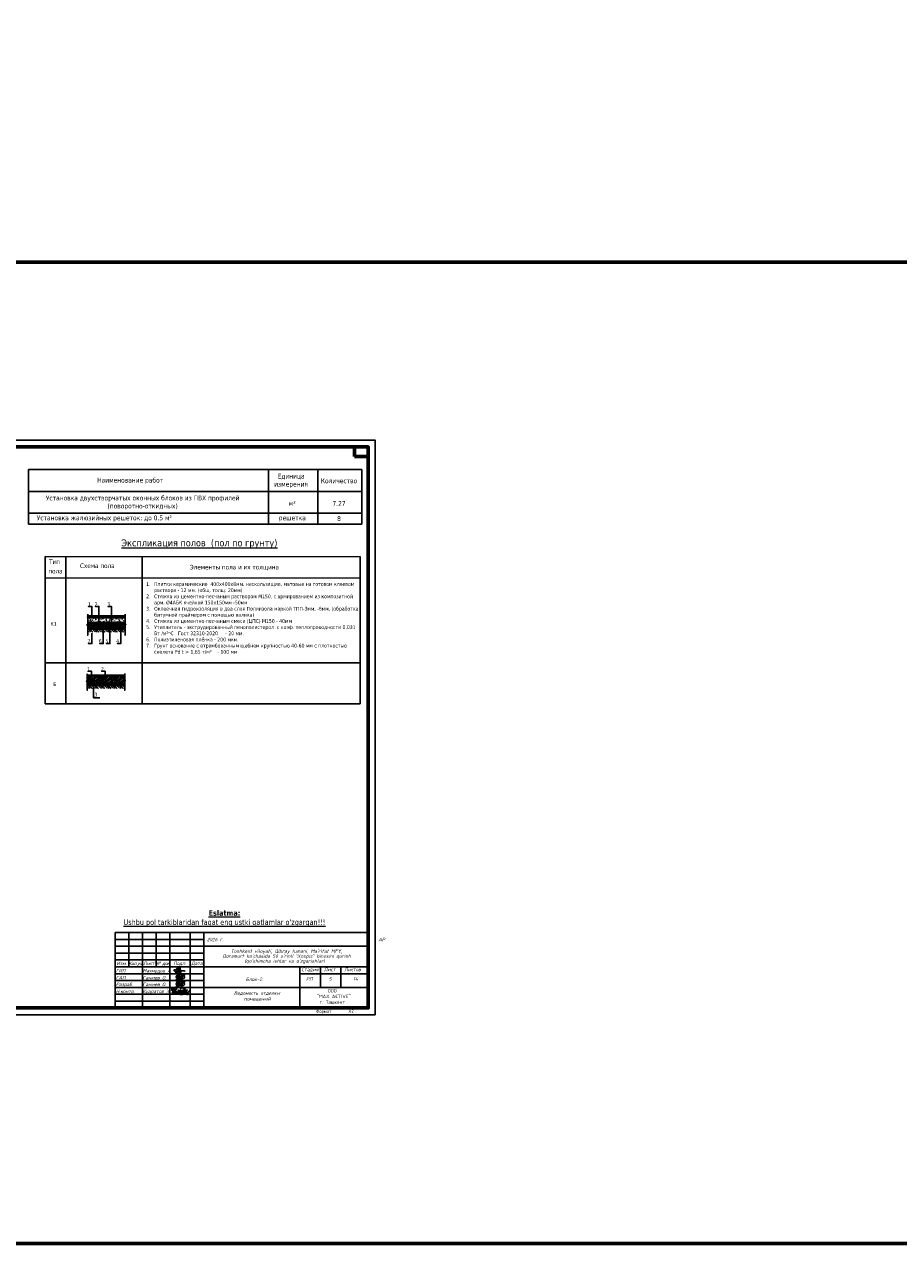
# Model space of a CAD drawing. Header units: millimetres. Extents: x 1112040 to 6903494, y -332921 to -150905.
# Tile 13 of 153: x 1412438 to 1476298, y -332921 to -243802. Entities that reach past the tile are written whole.
import ezdxf
from ezdxf.enums import TextEntityAlignment as Align

# ---------------------------------------------------------------- set-up
doc = ezdxf.new("R2010")
doc.units = ezdxf.units.MM
doc.linetypes.add('PDF_IMPORT', pattern=[1, 0.8, -0.2])
for name, color, linetype in [('PDF2_Geometry', 7, 'Continuous'), ('PDF2_Solid Fills', 7, 'Continuous'), ('PDF2_Text', 7, 'Continuous')]:
    doc.layers.add(name, color=color, linetype=linetype)
doc.styles.add('style1', font='isocpeui.ttf', dxfattribs={"height": 80})
doc.styles.add('Tahoma', font='tahoma.ttf')
doc.styles.add('ГОСТ 2.304', font='CS_Gost2304.shx')
doc.styles.add('ГОСТ 250', font='isocpeui.ttf', dxfattribs={"height": 250})
doc.styles.add('ГОСТ 300', font='isocpeui.ttf', dxfattribs={"height": 250})

# ---------------------------------------------------------------- blocks, each defined once
blk = doc.blocks.new('A$C4c4061ee')
at = {"color": 184, "lineweight": 30}
blk.add_spline([(-40, -7), (-37, 4), (-34, 8), (-31, 0), (-24, -16), (-17, -23), (-14, -23), (-13, -18), (-13, 13), (-8, 25), (-4, 27), (-3, 21), (-6, 13), (-4, 8), (-4, -10), (-2, -13), (3, -10), (10, 6), (13, 19), (8, 29), (5, 27), (2, 17), (1, -1), (3, -14), (7, -25), (11, -25), (15, -21), (17, -17), (17, -10), (12, 2), (6, 7), (-3, 10), (-10, 12), (-17, 12), (-21, 11), (-22, 8), (-20, 5), (-14, 4), (-1, 2), (11, 1), (22, -1), (38, -3), (43, -4), (49, -4), (55, -6)], degree=3, dxfattribs=at)
blk = doc.blocks.new('x2')
at = {"color": 184, "lineweight": 30}
for points in [[(78585, 16823), (78585, 16800), (78578, 16780), (78566, 16779), (78552, 16793), (78544, 16821), (78544, 16860), (78552, 16896), (78564, 16910), (78580, 16912), (78601, 16877), (78616, 16818), (78621, 16768), (78619, 16720), (78611, 16676), (78602, 16660), (78593, 16657), (78581, 16669), (78573, 16701), (78576, 16724), (78584, 16740), (78594, 16748), (78603, 16750)], [(78621, 16751), (78648, 16780), (78651, 16827), (78645, 16873), (78641, 16894), (78640, 16890), (78642, 16883), (78649, 16847), (78651, 16827), (78656, 16789), (78660, 16746), (78664, 16706), (78667, 16672), (78670, 16661), (78668, 16666), (78667, 16673), (78662, 16732), (78659, 16755), (78657, 16779), (78656, 16786), (78664, 16778), (78674, 16781), (78681, 16806), (78681, 16850), (78685, 16876), (78696, 16889), (78711, 16888), (78728, 16865), (78731, 16843), (78727, 16825), (78716, 16823), (78709, 16824)], [(78681, 16802), (78685, 16767), (78695, 16721), (78707, 16692), (78720, 16679), (78739, 16676), (78754, 16683), (78761, 16706), (78756, 16725), (78748, 16738), (78736, 16746), (78724, 16744), (78721, 16737)], [(78797, 16717), (78799, 16789), (78806, 16801), (78818, 16800), (78841, 16772), (78848, 16732), (78854, 16681), (78849, 16663), (78835, 16661), (78825, 16677), (78828, 16710), (78841, 16744), (78856, 16774), (78870, 16795), (78889, 16793), (78903, 16760), (78909, 16701), (78909, 16673), (78892, 16667), (78877, 16683), (78882, 16713), (78895, 16740), (78901, 16769), (78910, 16791), (78930, 16803), (78950, 16791), (78958, 16755), (78963, 16717), (78965, 16682), (78952, 16673), (78932, 16676), (78931, 16706), (78946, 16742), (78966, 16782), (78978, 16800), (79002, 16799), (79017, 16771), (79021, 16716), (79017, 16685), (79006, 16671), (78991, 16674), (78983, 16708), (78998, 16742), (79019, 16775), (79039, 16800), (79068, 16805), (79086, 16776), (79091, 16716), (79082, 16687), (79061, 16684), (79050, 16697), (79066, 16740), (79088, 16767), (79107, 16798), (79110, 16823), (79111, 16819), (79125, 16691), (79125, 16695), (79121, 16755), (79122, 16767), (79132, 16785), (79154, 16805), (79162, 16810), (79158, 16808)], [(78886, 16827), (78881, 16847), (78905, 16877), (78937, 16904), (78959, 16908), (78977, 16898), (78986, 16880), (78997, 16864), (79013, 16858), (79041, 16860), (79061, 16865), (79080, 16864), (79086, 16862)], [(79121, 16760), (79131, 16746), (79145, 16737), (79160, 16728), (79174, 16710), (79187, 16686), (79192, 16665), (79190, 16644), (79182, 16633), (79161, 16630), (79145, 16632), (79135, 16643), (79134, 16657), (79144, 16670), (79157, 16684), (79172, 16700), (79187, 16716), (79206, 16740), (79225, 16769), (79240, 16791)], [(78879, 16636), (78919, 16635), (78966, 16642), (79009, 16647), (79042, 16654), (79068, 16654)]]:
    blk.add_spline(points, degree=3, dxfattribs=at)
blk = doc.blocks.new('Odil Ganiyev')
at = {"color": 184, "lineweight": 30}
for points, knots in [([(278093, -189111), (278063, -189124), (277979, -189180), (277976, -189469), (278121, -189357), (278159, -189260), (278167, -189222)], [0, 0, 0, 0, 84.0196501, 319.3343003, 434.0069741, 519.963926, 519.963926, 519.963926, 519.963926]), ([(278167, -189222), (278181, -189151), (278171, -189084), (278111, -189103), (278093, -189111)], [526.8260919, 526.8260919, 526.8260919, 526.8260919, 665.5590851, 706.3961258, 706.3961258, 706.3961258, 706.3961258]), ([(278396, -189316), (278466, -189243), (278495, -189145), (278487, -189009), (278378, -188944), (278332, -188998), (278319, -189020), (278305, -189050), (278280, -189134), (278300, -189288), (278388, -189386)], [0, 0, 0, 0, 210.3316615, 341.5442092, 437.9935387, 521.2099933, 521.2099933, 521.2099933, 602.6433944, 823.0151487, 823.0151487, 823.0151487, 823.0151487]), ([(278617, -189118), (278680, -189058), (278780, -189127), (278817, -189262), (278675, -189400), (278595, -189412), (278531, -189410)], [498.2112386, 498.2112386, 498.2112386, 498.2112386, 560.9624335, 628.5608441, 789.1848952, 992.2030793, 992.2030793, 992.2030793, 992.2030793]), ([(278604, -188939), (278630, -188908), (278658, -188890), (278746, -188897), (278776, -188980), (278743, -189054), (278691, -189101), (278617, -189118)], [0, 0, 0, 0, 59.3016868, 137.8344496, 232.6714706, 306.9556541, 371.4434607, 371.4434607, 371.4434607, 371.4434607])]:
    blk.add_open_spline(points, degree=3, knots=knots, dxfattribs=at)
for points in [[(278174, -189155), (278173, -189633), (278135, -189699), (278036, -189702), (278008, -189605), (278074, -189469), (278128, -189405), (278218, -189288)], [(278009, -189095), (278081, -189029), (278139, -189055), (278204, -188993)], [(278213, -189509), (278316, -189388), (278340, -189483), (278421, -189425), (278521, -189382)], [(278218, -189288), (278220, -189298), (278251, -189229), (278258, -189294), (278315, -189206), (278295, -189231), (278320, -189288), (278380, -189198), (278355, -189239), (278384, -189286), (278449, -189192), (278428, -189223), (278438, -189281), (278515, -189197), (278494, -189208), (278505, -189282), (278604, -188932), (278563, -189514)]]:
    blk.add_spline(points, degree=3, dxfattribs=at)
blk = doc.blocks.new('frbny')
for p, q in [((1879236, 18122), (1897736, 18122)), ((1879236, 18122), (1879236, 12622)), ((1880236, 18122), (1880236, 15622)), ((1881236, 18122), (1881236, 12622)), ((1882236, 18122), (1882236, 15622)), ((1883236, 18122), (1883236, 12622)), ((1884736, 18122), (1884736, 12622)), ((1885736, 18122), (1885736, 12622)), ((1879236, 17622), (1885736, 17622)), ((1879236, 17122), (1897736, 17122)), ((1879236, 16622), (1885736, 16622)), ((1879236, 16122), (1885736, 16122)), ((1879236, 15622), (1897736, 15622)), ((1892736, 15622), (1892736, 12622)), ((1894236, 15622), (1894236, 14122)), ((1895736, 15622), (1895736, 14122)), ((1879236, 15122), (1885736, 15122)), ((1879236, 14622), (1885736, 14622)), ((1892736, 15122), (1897736, 15122)), ((1879236, 14122), (1897736, 14122)), ((1879236, 13622), (1885736, 13622)), ((1879236, 13122), (1885736, 13122))]:
    blk.add_line(p, q)
blk.add_lwpolyline([(1879236, 12622), (1897736, 12622), (1897736, 18122)])
for name, p, xscale, yscale, zscale in [('A$C4c4061ee', (1883886, 15357), 8.662286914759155, 8.662286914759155, 8.662286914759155), ('x2', (1737136, -17375), 1.86192246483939, 1.86192246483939, 1.86192246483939)]:
    blk.add_blockref(name, p, dxfattribs=dict(xscale=xscale, yscale=yscale, zscale=zscale))
at = {"xscale": 0.7425847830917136, "yscale": 0.7425847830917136, "zscale": 0.7425847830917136, "rotation": 351.5695638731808}
for p in [(1700120, 184206), (1700120, 183706)]:
    blk.add_blockref('Odil Ganiyev', p, dxfattribs=at)
at = {"linetype": 'Continuous', "lineweight": 25, "style": 'ГОСТ 250'}
for s, p in [('ГИП', (1879300, 15210)), ('Махмудов А.', (1881255, 15210)), ('ГАП', (1879300, 14710)), ('Разраб.', (1879299, 14210)), ('Ганиев О.', (1881255, 14710)), ('Ганиев О.', (1881255, 14210)), ('Н.контр.', (1879300, 13710)), ('Кудратов Ж.', (1881255, 13710))]:
    blk.add_text(s, height=250, dxfattribs=at).set_placement(p)
for s, p in [('Изм.', (1879719, 15872)), ('Лист', (1881719, 15872)), ('Подп.', (1883969, 15872)), ('Дата', (1885219, 15872))]:
    blk.add_text(s, height=250, dxfattribs=at).set_placement(p, align=Align.MIDDLE_CENTER)
at = {"ltscale": 100, "char_height": 250}
for s, insert, width, attachment_point, style in [('2026 г.                                                                АР ', (1885949, 17744), 11749.81, 1, 'style1'), ('{\\T0.9;Кол.уч.}', (1880741, 15997), 1092.75, 2, 'ГОСТ 250'), ('{\\T0.9;№ док.}', (1882732, 15997), 1092.75, 2, 'ГОСТ 250'), ('Стадия', (1892863, 15551), 1129.18, 1, 'style1'), ('Лист', (1894493, 15551), 750.19, 1, 'style1'), ('Листов', (1895986, 15551), 1093.54, 1, 'style1'), ('Блок-2. ', (1888780, 14836), 1946.13, 1, 'style1'), ('РП', (1893195, 14866), 806.3, 1, 'style1'), ('14', (1896632, 14866), 401.6, 1, 'style1'), ('\\pi2772.81725;{\\fISOCPEUR|b0|i0|c204|p34;ООО \\P\\pi1972.81725;"MAX ACTIVE" \\P\\pi2185.31725;г. Ташкент}', (1892004, 14000), 6095.63, 1, 'ГОСТ 300')]:
    blk.add_mtext(s, dxfattribs=dict(at, insert=insert, width=width, attachment_point=attachment_point, style=style))
at = {"ltscale": 100, "insert": (1885723, 16893), "char_height": 250, "width": 11326.72, "attachment_point": 1, "line_spacing_factor": 0.862598, "style": 'ГОСТ 300'}
blk.add_mtext("\\pi1966.0095;Toshkent viloyati, Qibray tumani, Ma'rifat MFY, \\P\\pi1357.77087;Qoramurt ko'chasida 50 o'rinli “Xospis” binosini qurish \\P\\pi2970.74435;(qo'shimcha ishlar va o'zgarishlar) ", dxfattribs=at)

msp = doc.modelspace()

# ---------------------------------------------------------------- hatches: boundary and pattern name
h = msp.add_hatch()
h.set_pattern_fill('AR-CONC', color=256, scale=1.274161, angle=45, style=0)
h.set_pattern_definition([(95, (1327889.9, -378214.37), (178.50315, 149.78194), [24.27277, -267.00045]), (40, (1327889.9, -378214.37), (-203.8893, 140.3829), [19.4182, -213.6011]), (145.45144, (1327904.77, -378201.9), (-25.38613, 290.16483), [20.6287, -226.91566]), (91.1842, (1327844.12, -378168.6), (282.1123, 206.35474), [36.4092, -400.5007]), (141.63556, (1327867.63, -378151.4), (-9.0295, 436.8165), [30.943, -340.3738]), (36.18415, (1327844.12, -378168.6), (-9.0295, 436.8165), [29.1273, -320.4002]), (66, (1327878.45, -378157.16), (228.73737, 44.46204), [24.27277, -267.00045]), (11, (1327878.45, -378157.16), (-110.2658, 221.6291), [19.4182, -213.60036]), (116.45145, (1327897.51, -378153.46), (118.47156, 266.09114), [20.6287, -226.91527]), (82.5, (1327889.89, -378214.37), (-73.398647, 78.96411), [0, -211.01127, 0, -216.83673, 0, -214.40946]), (52.5, (1327889.89, -378214.37), (-30.05711, 150.46186), [0, -123.6293, 0, -206.15671, 0, -81.71832]), (12.5, (1327838.86, -378265.41), (127.324194, 117.001364), [0, -80.90923, 0, -252.4368, 0, -334.9642]), (2.5, (1327815.98, -378288.29), (110.55119, 156.3681), [0, -105.182, 0, -167.64392, 0, -237.87313])])
h.paths.add_polyline_path([(1417061.2, -287160.2), (1419796, -287160.2), (1419796, -287651.1), (1417061.2, -287651.1)])
h = msp.add_hatch()
h.set_pattern_fill('AR-CONC', color=256, scale=0.891913, angle=45, style=0)
h.set_pattern_definition([(95, (1328001.83, -385239.24), (124.9522, 104.84736), [16.99094, -186.90032]), (40, (1328001.83, -385239.24), (-142.7225, 98.26803), [13.59275, -149.52078]), (145.45144, (1328012.24, -385230.5), (-17.77029, 203.11538), [14.44008, -158.84096]), (91.1842, (1327969.8, -385207.2), (197.47862, 144.4483), [25.4864, -280.35048]), (141.63556, (1327986.25, -385195.17), (-6.32064, 305.77156), [21.6601, -238.26166]), (36.18415, (1327969.8, -385207.2), (-6.32064, 305.77156), [20.3891, -224.28014]), (66, (1327993.82, -385199.2), (160.11616, 31.12343), [16.99094, -186.90032]), (11, (1327993.82, -385199.2), (-77.18606, 155.14037), [13.59275, -149.52025]), (116.45145, (1328007.16, -385196.6), (82.9301, 186.2638), [14.44008, -158.84069]), (82.5, (1328001.83, -385239.244), (-51.379053, 55.274878), [0, -147.70789, 0, -151.78571, 0, -150.08662]), (52.5, (1328001.83, -385239.24), (-21.03998, 105.3233), [0, -86.54051, 0, -144.3097, 0, -57.202825]), (12.5, (1327966.11, -385274.967), (89.126936, 81.900955), [0, -56.63646, 0, -176.705755, 0, -234.474944]), (2.5, (1327950.09, -385290.99), (77.38583, 109.45767), [0, -73.6274, 0, -117.350745, 0, -166.51119])])
h.paths.add_polyline_path([(1417067.4, -287678), (1419735.2, -287678), (1419796, -287845.3), (1417061.2, -287845.3)])
at = {"lineweight": 5}
h = msp.add_hatch(dxfattribs=at)
h.set_pattern_fill('ANSI37', color=256, scale=25.483222, style=0)
h.set_pattern_definition([(45, (1327860.54, -378478.69), (-57.211464, 57.211464), []), (135, (1327860.54, -378478.69), (-57.211464, -57.211464), [])])
h.paths.add_polyline_path([(1417061.2, -287845.3), (1419796, -287845.3), (1419796, -287947.7), (1417061.2, -287947.7)])
h = msp.add_hatch()
h.set_pattern_fill('EARTH', color=256, scale=50.265939, angle=45, style=0)
h.set_pattern_definition([(45, (1327860.54, -378354.62), (0, 451.401), [319.1887, -319.1887]), (45, (1327775.9, -378269.98), (0, 451.401), [319.1887, -319.1887]), (45, (1327691.27, -378185.35), (0, 451.401), [319.1887, -319.1887]), (135, (1327691.27, -378128.92), (-451.401, 0), [319.1887, -319.1887]), (135, (1327775.9, -378044.28), (-451.401, 0), [319.1887, -319.1887]), (135, (1327860.54, -377959.65), (-451.401, 0), [319.1887, -319.1887])])
h.paths.add_polyline_path([(1417061.2, -287980.1), (1419796, -287980.1), (1419796, -288222.8), (1417061.2, -288222.8)])
at = {"lineweight": 9}
h = msp.add_hatch(dxfattribs=at)
h.set_pattern_fill('ANSI36', color=256, scale=25.483222, style=0)
h.set_pattern_definition([(45, (1328002.01, -371880.83), (42.9086, 157.331526), [202.27307, -40.45461, 0, -40.45461])])
h.paths.add_polyline_path([(1417028.7, -291385.8), (1419763.5, -291385.8), (1419763.5, -292063.6), (1417028.7, -292063.6)])
h = msp.add_hatch()
h.set_pattern_fill('EARTH', color=256, scale=50.265939, angle=45, style=0)
h.set_pattern_definition([(45, (1327828.05, -382470.5), (0, 451.401), [319.1887, -319.1887]), (45, (1327743.4, -382385.87), (0, 451.401), [319.1887, -319.1887]), (45, (1327658.77, -382301.23), (0, 451.401), [319.1887, -319.1887]), (135, (1327658.77, -382244.8), (-451.401, 0), [319.1887, -319.1887]), (135, (1327743.4, -382160.17), (-451.401, 0), [319.1887, -319.1887]), (135, (1327828.05, -382075.53), (-451.401, 0), [319.1887, -319.1887])])
h.paths.add_polyline_path([(1417028.7, -292096), (1419763.5, -292096), (1419763.5, -292338.7), (1417028.7, -292338.7)])
at = {"layer": 'PDF2_Solid Fills', "transparency": 33554559}
for points in [[(1417250, -287651.1), (1417099, -287651.1), (1417120.5, -287661.9), (1417066.6, -287678), (1417250, -287678)], [(1417627.6, -287651.1), (1417438.8, -287651.1), (1417438.8, -287678), (1417627.6, -287678)], [(1418010.6, -287651.1), (1417821.8, -287651.1), (1417821.8, -287678), (1418010.6, -287678)], [(1418393.6, -287651.1), (1418204.8, -287651.1), (1418204.8, -287678), (1418393.6, -287678)], [(1418754.9, -287651.1), (1418566.2, -287651.1), (1418566.2, -287678), (1418754.9, -287678)], [(1419159.5, -287651.1), (1418970.7, -287651.1), (1418970.7, -287678), (1419159.5, -287678)], [(1419542.5, -287651.1), (1419353.7, -287651.1), (1419353.7, -287678), (1419542.5, -287678)], [(1419833.8, -287651.1), (1419736.7, -287651.1), (1419736.7, -287678), (1419801.4, -287678), (1419855.4, -287661.9)]]:
    msp.add_hatch(color=256, dxfattribs=at).paths.add_polyline_path(points)

# ---------------------------------------------------------------- linework, layer by layer
at = {"linetype": 'Continuous', "lineweight": 60, "ltscale": 100}
for p, q in [((1436557, -274689.8), (1436557, -275389.8)), ((1437557, -274689.8), (1436557, -274689.8)), ((1437557, -275389.8), (1437557, -274689.8)), ((1436557, -275389.8), (1437557, -275389.8))]:
    msp.add_line(p, q, dxfattribs=at)
at = {"lineweight": 30}
for p, q in [((1412738.6, -276336.2), (1437079.2, -276336.2)), ((1412738.6, -280336.2), (1437079.2, -280336.2))]:
    msp.add_line(p, q, dxfattribs=at)
for p, q in [((1412738.6, -277936.2), (1437079.2, -277936.2)), ((1412738.6, -279536.2), (1437079.2, -279536.2))]:
    msp.add_line(p, q)
at = {"lineweight": 30, "ltscale": 10}
for p, q in [((1413944.9, -282707.1), (1436966.9, -282709.7)), ((1413944.9, -282707.1), (1413955, -293469.3)), ((1415470.7, -282707.2), (1415471.1, -293469.5)), ((1421050.1, -282707.1), (1421050.9, -293470.1)), ((1436966.9, -282708.8), (1436967.4, -293471.7)), ((1413944.9, -284266.4), (1436966.8, -284268.8)), ((1413955.7, -290466.9), (1436967.8, -290469.3)), ((1413952.9, -293469.3), (1436967.4, -293471.7))]:
    msp.add_line(p, q, dxfattribs=at)
at = {"lineweight": 9}
msp.add_line((1415470.8, -290282.1), (1415470.3, -284736.5), dxfattribs=at)
at = {"color": 1, "lineweight": 60, "ltscale": 100}
for points in [[(1198252, -150904.9), (2155604.1, -150904.9), (2155604.1, -261182.8), (1198252, -261182.8)], [(1198252, -261182.8), (1501750.9, -261182.8), (1501750.9, -332921.2), (1198252, -332921.2)]]:
    msp.add_lwpolyline(points, close=True, dxfattribs=at)
at = {"color": 5, "lineweight": 30}
msp.add_lwpolyline([(1378657, -316189.8), (1438057, -316189.8), (1438057, -274189.8), (1378657, -274189.8), (1378657, -316189.8)], dxfattribs=at)
at = {"linetype": 'Continuous', "lineweight": 60, "ltscale": 100}
msp.add_lwpolyline([(1380657, -315689.8), (1437557, -315689.8), (1437557, -274689.8), (1380657, -274689.8), (1380657, -315689.8)], dxfattribs=at)
at = {"lineweight": 30}
for points in [[(1412738.6, -276336.2), (1412738.6, -280336.2)], [(1430263.3, -280336.2), (1430263.3, -276336.2)], [(1433866.2, -280336.2), (1433866.2, -276336.2)], [(1437079.2, -280336.2), (1437079.2, -276336.2)]]:
    msp.add_lwpolyline(points, dxfattribs=at)
at = {"color": 5, "lineweight": 30, "elevation": 0}
for points in [[(1417063.1, -287520.6), (1417186.9, -287520.6)], [(1417256.8, -287520.6), (1417246, -287499.1), (1417224.5, -287488.4), (1417197.6, -287499.1), (1417186.9, -287520.6), (1417197.6, -287547.5), (1417224.5, -287558.3), (1417246, -287547.5), (1417256.8, -287520.6), (1417611.9, -287520.6), (1417703.3, -287520.6)], [(1417773.3, -287520.6), (1417762.5, -287499.1), (1417735.6, -287488.4), (1417714.1, -287499.1), (1417703.3, -287520.6), (1417714.1, -287547.5), (1417735.6, -287558.3), (1417762.5, -287547.5), (1417773.3, -287520.6), (1418128.3, -287520.6), (1418214.4, -287520.6)], [(1418289.7, -287520.6), (1418279, -287499.1), (1418252.1, -287488.4), (1418225.2, -287499.1), (1418214.4, -287520.6), (1418225.2, -287547.5), (1418252.1, -287558.3), (1418279, -287547.5), (1418289.7, -287520.6), (1418644.8, -287520.6), (1418730.8, -287520.6)], [(1418800.8, -287520.6), (1418790, -287499.1), (1418768.5, -287488.4), (1418741.6, -287499.1), (1418730.8, -287520.6), (1418741.6, -287547.5), (1418768.5, -287558.3), (1418790, -287547.5), (1418800.8, -287520.6), (1419155.8, -287520.6), (1419247.3, -287520.6)], [(1419317.2, -287520.6), (1419306.5, -287499.1), (1419279.6, -287488.4), (1419258.1, -287499.1), (1419247.3, -287520.6), (1419258.1, -287547.5), (1419279.6, -287558.3), (1419306.5, -287547.5), (1419317.2, -287520.6), (1419672.3, -287520.6), (1419796, -287520.6)]]:
    msp.add_lwpolyline(points, dxfattribs=at)
at = {"color": 7, "lineweight": 25, "elevation": 0}
for points in [[(1417028.7, -291385.8), (1417028.7, -291747.2), (1417088.1, -291768.8), (1416964, -291812), (1417028.7, -291822.8), (1417028.7, -292475.4), (1417028.7, -291822.8), (1416964, -291812), (1417088.1, -291768.8), (1417028.7, -291747.2), (1417028.7, -291272.6)], [(1417336.2, -291594.3), (1417336.2, -291079.5), (1417082.7, -291079.5), (1417336.2, -291079.5)], [(1418328.3, -292080.9), (1418328.3, -291079.5), (1418074.8, -291079.5), (1418328.3, -291079.5)], [(1419763.5, -291385.8), (1419763.5, -291747.2), (1419822.9, -291768.8), (1419698.8, -291812), (1419763.5, -291822.8), (1419763.5, -292475.4), (1419763.5, -291822.8), (1419698.8, -291812), (1419822.9, -291768.8), (1419763.5, -291747.2), (1419763.5, -291251)], [(1417498, -292269.4), (1417498, -293019.5), (1417945.7, -293019.5)]]:
    msp.add_lwpolyline(points, dxfattribs=at)
at = {"color": 7, "lineweight": 40, "elevation": 0}
for points in [[(1417028.7, -291384), (1419763.5, -291384)], [(1417028.7, -292063.6), (1419763.5, -292063.6)], [(1417028.7, -292096), (1419763.5, -292096)]]:
    msp.add_lwpolyline(points, dxfattribs=at)
at = {"layer": 'PDF2_Geometry', "color": 7, "lineweight": 25, "elevation": 0}
for points in [[(1417061.2, -287030.7), (1417061.2, -287640.3), (1417120.5, -287661.9), (1416996.5, -287699.6), (1417061.2, -287715.8), (1417061.2, -288449.4), (1417061.2, -287715.8), (1416996.5, -287699.6), (1417120.5, -287661.9), (1417061.2, -287640.3), (1417061.2, -286922.9)], [(1417368.7, -287176.4), (1417368.7, -286345.7), (1417115.1, -286345.7), (1417368.7, -286345.7)], [(1417875.7, -287435.3), (1417875.7, -286345.7), (1417622.2, -286345.7), (1417875.7, -286345.7)], [(1418792.7, -287665.2), (1418792.7, -286345.7), (1418539.2, -286345.7), (1418792.7, -286345.7)], [(1419796, -287715.8), (1419796, -288449.4), (1419796, -287715.8), (1419731.3, -287699.6), (1419855.4, -287661.9), (1419796, -287640.3), (1419796, -286901.3)], [(1419472.4, -287764.3), (1419472.4, -289064.3), (1419218.9, -289064.3), (1419472.4, -289064.3)], [(1417368.7, -288298.4), (1417368.7, -289064.3), (1417115.1, -289064.3), (1417368.7, -289064.3)], [(1418194, -287953.1), (1418194, -289064.3), (1417940.5, -289064.3), (1418194, -289064.3)], [(1418679.4, -287883), (1418679.4, -289064.3), (1418425.9, -289064.3), (1418679.4, -289064.3)]]:
    msp.add_lwpolyline(points, dxfattribs=at)
at = {"layer": 'PDF2_Geometry', "color": 7, "lineweight": 40, "elevation": 0}
for points in [[(1417061.2, -287046.9), (1418177.8, -287046.9), (1418177.8, -287160.2), (1417061.2, -287160.2), (1418177.8, -287160.2), (1418177.8, -287046.9), (1417061.2, -287046.9), (1419796, -287046.9), (1419520.9, -287046.9), (1419520.9, -287160.2), (1419796, -287160.2), (1419520.9, -287160.2), (1419520.9, -287046.9), (1419796, -287046.9)], [(1418291.1, -287160.2), (1419407.7, -287160.2), (1419407.7, -287046.9), (1418291.1, -287046.9)]]:
    msp.add_lwpolyline(points, close=True, dxfattribs=at)
at = {"layer": 'PDF2_Geometry', "color": 7, "linetype": 'PDF_IMPORT', "lineweight": 40, "ltscale": 876.330857, "elevation": 0}
msp.add_lwpolyline([(1419796, -287160.2), (1417061.2, -287160.2)], close=True, dxfattribs=at)
at = {"layer": 'PDF2_Geometry', "color": 7, "lineweight": 40, "elevation": 0}
for points in [[(1417061.2, -287845.3), (1419796, -287845.3)], [(1419758.3, -287678), (1417066.6, -287678), (1417250, -287678), (1417250, -287651.1), (1417099, -287651.1), (1419796, -287651.1)], [(1417061.2, -287947.7), (1419796, -287947.7)], [(1417061.2, -287980.1), (1419796, -287980.1)]]:
    msp.add_lwpolyline(points, dxfattribs=at)

# ---------------------------------------------------------------- block references
for p in [(-649971.8, -328112), (-605139.9, -328112), (-562005.9, -328112), (-519779, -328112), (-460179, -328312)]:
    msp.add_blockref('frbny', p)

# ---------------------------------------------------------------- texts
at = {"color": 7, "lineweight": 9, "ltscale": 0.5, "style": 'Tahoma'}
for s, p in [('Схема пола', (1416495.3, -283540.6)), ('Элементы пола и их толщина', (1424515.6, -283642.9))]:
    msp.add_text(s, height=336, dxfattribs=at).set_placement(p)
at = {"ltscale": 500, "style": 'Tahoma'}
for s, p in [('К1', (1414337.5, -287760.4)), ('Б', (1414546, -292169.4))]:
    msp.add_text(s, height=280, dxfattribs=at).set_placement(p)
at = {"style": 'Tahoma'}
for s, p in [('1', (1417032, -291046.6)), ('2', (1418024.1, -291046.6)), ('3', (1417550.1, -292938.3))]:
    msp.add_text(s, height=280, dxfattribs=at).set_placement(p)
at = {"linetype": 'Continuous', "lineweight": 25, "ltscale": 100, "style": 'ГОСТ 2.304'}
msp.add_text('Формат', height=250, dxfattribs=at).set_placement((1434307, -316064.8), align=Align.CENTER)
msp.add_text('A2', height=250, dxfattribs=at).set_placement((1436107, -316064.8))
at = {"style": 'Tahoma'}
for s, insert, char_height, width, attachment_point in [('Наименование работ', (1420166, -277169.9), 350, 8390.947, 5), ('Единица \\Pизмерения', (1431922.2, -277169.9), 350, 8390.947, 5), ('Количество ', (1435420.2, -277169.9), 350, 8390.947, 5), ('\\A1;Установка двухстворчатых оконных блоков из ПВХ профилей (поворотно-откидных)', (1421073.4, -278763.1), 350, 16071.041, 5), ('м² ', (1432008.4, -278818.1), 350, 8390.947, 5), ('7.27 ', (1435420.2, -278818.1), 350, 8390.947, 5), ('\\A1;Установка жалюзийных решеток: до 0.5 м²', (1418270.7, -279922.9), 350, 13766.59, 5), ('решетка', (1432008.4, -279922.9), 350, 8390.947, 5), ('8', (1435420.2, -279922.9), 350, 8390.947, 5), ('\\pi330.76;79.5кг', (1390790.9, -279552.2), 250, 1500, 4), ('\\pi319.93;159кг', (1390790.9, -284081.1), 250, 1500, 4), ('\\pi-583.2,l583.2,t583.2;1.^IПлитки керамические  400х4{\\fTahoma|b0|i0|c162|p34;00}х{\\fTahoma|b0|i0|c162|p34;8}мм{\\fTahoma|b0|i0|c162|p34;.} нескользящие{\\fTahoma|b0|i0|c162|p34;, }матовые на готовом клеевом растворе - 12 мм. (общ. толщ. 20мм)\\P2.^IСтяжка из цементно{\\fTahoma|b0|i0|c162|p34;-}песчаным раствором М{\\fTahoma|b0|i0|c162|p34;150, c }армированием из композитной арм. {\\fTahoma|b0|i0|c162|p34;Ø4}АБК ячейкой {\\fTahoma|b0|i0|c162|p34;150}х{\\fTahoma|b0|i0|c162|p34;150}мм {\\fTahoma|b0|i0|c162|p34;-50}мм\\P3.^IОклеечная гидроизоляция в два слоя Полиизола маркой ТПП{\\fTahoma|b0|i0|c162|p34;-3}мм{\\fTahoma|b0|i0|c162|p34;. -6}мм. (обработка битумной праймером с помощью валика)\\P4.^IСтяжка из цементно{\\fTahoma|b0|i0|c162|p34;-}песчаным смеси (ЦПС) М150 - 40мм\\P5.^IУтеплитель {\\fTahoma|b0|i0|c162|p34;- }экструдированный пенополистерол  с коэф{\\fTahoma|b0|i0|c162|p34;. }теплопроводности {\\fTahoma|b0|i0|c162|p34;0.031 }Вт {\\fTahoma|b0|i0|c162|p34;/}м²{\\fTahoma|b0|i0|c162|p34;*}С   Гост {\\fTahoma|b0|i0|c162|p34;32310-2020 }    {\\fTahoma|b0|i0|c162|p34;- 20 }мм.\\P6.^IПолиэтиленовая плёнка {\\fTahoma|b0|i0|c162|p34;- 200 }мкм{\\fTahoma|b0|i0|c162|p34;.\\P}7.^IГрунт основание с втрамбованным щебнем крупностью {\\fTahoma|b0|i0|c162|p34;40-60 }мм с плотностью скелета {\\fTahoma|b0|i0|c162|p34;Pd t > 1,65 }т{\\fTahoma|b0|i0|c162|p34;/}м³    - 100 мм', (1421332.1, -284576.3), 270, 14888.179, 1), ('\\pi183.71712;66.7', (1406301.5, -284869.8), 250, 1007.965, 4), ('\\pi330.76;79.5кг', (1390790.9, -288609.9), 250, 1500, 4), ('\\pi184.13687;32.6', (1406301.5, -289398.6), 250, 1007.965, 4), ('\\pi319.93;159кг', (1390790.9, -293138.8), 250, 1500, 4), ('\\pi187.74667;52.0', (1406301.5, -293927.5), 250, 1007.965, 4), ('\\pi330.76;79.5кг', (1390790.9, -297667.7), 250, 1500, 4), ('\\pi185.48005;31.0', (1406301.5, -298479.9), 250, 1007.965, 4), ('\\pi330.76;79.5кг', (1390790.9, -302211.9), 250, 1500, 4), ('\\pi187.49482;32.5', (1406301.5, -303024.1), 250, 1007.965, 4)]:
    msp.add_mtext(s, dxfattribs=dict(at, insert=insert, char_height=char_height, width=width, attachment_point=attachment_point))
at = {"lineweight": 13, "attachment_point": 2, "style": 'Tahoma'}
for s, insert, char_height, width in [('{\\LЭкспликация полов \\C7; (пол по грунту) }', (1425220.8, -281450.1), 504, 21331.494), ("{\\fTahoma|b1|i0|c204|p34;\\LEslatma:\\P\\fTahoma|b0|i0|c204|p34;Ushbu pol tarkiblaridan faqat eng ustki qatlamlar o'zgargan!!!}", (1427051.5, -308555.7), 401.786, 17005.337)]:
    msp.add_mtext(s, dxfattribs=dict(at, insert=insert, char_height=char_height, width=width))
at = {"insert": (1414642.5, -282905.8), "char_height": 336, "width": 1901.146, "attachment_point": 2, "line_spacing_factor": 1.239982, "style": 'Tahoma'}
msp.add_mtext('Тип\\P пола', dxfattribs=at)
at = {"color": 0, "ltscale": 100, "insert": (1356475.5, -298816.3), "char_height": 250, "width": 1191.954, "attachment_point": 1, "line_spacing_factor": 0.828892, "style": 'Tahoma'}
msp.add_mtext('\\pi59.2485;Объем \\P\\pi90.52788;ед.из.\\P\\pi254.93352;м²', dxfattribs=at)
at = {"color": 0, "ltscale": 75, "insert": (1339909.8, -305830.7), "char_height": 250, "width": 3029.412, "attachment_point": 7, "style": 'Tahoma'}
msp.add_mtext('\\pi427.74561;Наружные \\P\\pi418.8806;дверные и \\P\\pi150.36146;оконные откосы', dxfattribs=at)
at = {"ltscale": 100, "char_height": 250, "attachment_point": 1, "style": 'style1'}
for s, insert, width in [('5', (1434673.8, -313446.1), 245.346), ('\\pi209.05084;Ведомость отделки\\P\\pi934.24023;помещений', (1427537.4, -314487.5), 3590.829)]:
    msp.add_mtext(s, dxfattribs=dict(at, insert=insert, width=width))
at = {"layer": 'PDF2_Text', "style": 'Tahoma'}
for s, p in [('1', (1417064.5, -286318.2)), ('2', (1417571.5, -286318.2)), ('3', (1418488.5, -286318.2)), ('7', (1417039.9, -289020.9)), ('6', (1417865.2, -289020.9)), ('5', (1418350.6, -289020.9)), ('4', (1419143.6, -289020.9))]:
    msp.add_text(s, height=280, dxfattribs=at).set_placement(p)

doc.saveas('drawing.dxf')
